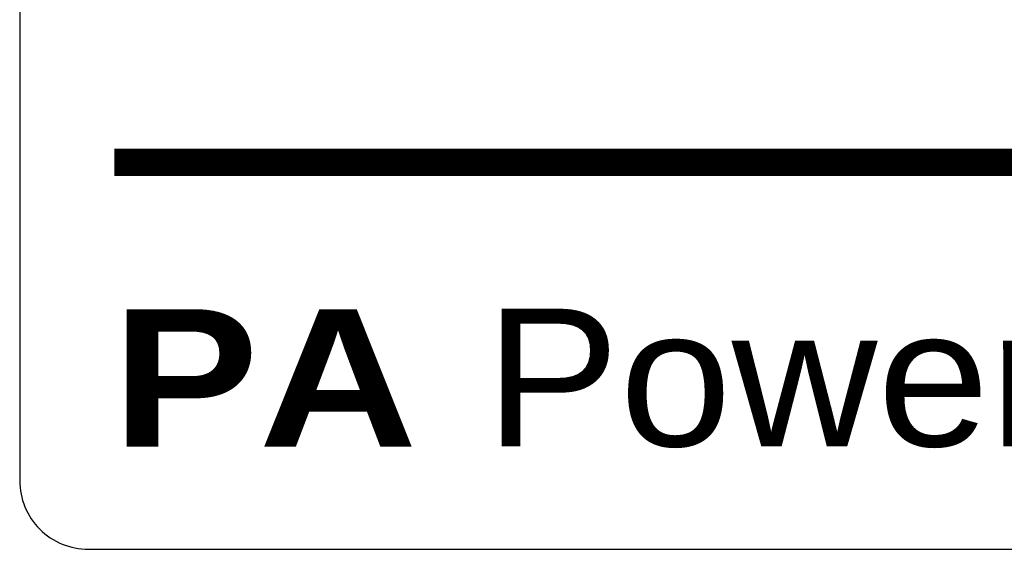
# Model space of a CAD drawing. Extents: x -71 to 52, y -13 to 68.
# Tile 67 of 81: x 38.501 to 39.217, y 53.269 to 53.654. Entities that reach past the tile are written whole.
import ezdxf

# ---------------------------------------------------------------- set-up
doc = ezdxf.new("R2010")
doc.units = 0
doc.header["$LTSCALE"] = 1.21
doc.header["$MEASUREMENT"] = 0
doc.layers.get('0').update_dxf_attribs({"linetype": 'CONTINUOUS'})
doc.layers.add('DIECUT', color=161, linetype='CONTINUOUS')
doc.layers.add('Light Gray', color=9, linetype='CONTINUOUS')
doc.styles.add('arial', font='ARIAL.TTF')
doc.styles.add('arial black', font='ariblk.TTF')

msp = doc.modelspace()

# ---------------------------------------------------------------- linework, layer by layer
at = {"layer": 'DIECUT', "flags": 128}
msp.add_lwpolyline([(39.71204, 54.03936), (38.55066, 54.03936, 0.414214), (38.50066, 53.98936), (38.50066, 53.31897, 0.414214), (38.55066, 53.26897), (39.71204, 53.26897, 0.414214), (39.76204, 53.31897), (39.76204, 53.98936, 0.414214)], format="xyb", close=True, dxfattribs=at)
msp.add_lwpolyline([(39.71204, 54.03936), (38.55066, 54.03936, 0.414214), (38.50066, 53.98936), (38.50066, 53.31897, 0.414214), (38.55066, 53.26897), (39.71204, 53.26897, 0.414214), (39.76204, 53.31897), (39.76204, 53.98936, 0.414214)], format="xyb", close=True, dxfattribs=at)
at = {"layer": 'Light Gray', "const_width": 0.02, "flags": 128}
msp.add_lwpolyline([(38.56938, 53.55047), (39.7049, 53.55047)], dxfattribs=at)

# ---------------------------------------------------------------- texts
at = {"style": 'arial', "width": 1.05}
msp.add_text('PowerStation', height=0.1, dxfattribs=at).set_placement((38.83915, 53.34394))
msp.add_text('PowerStation', height=0.1, dxfattribs=at).set_placement((38.83915, 53.34394))
at = {"style": 'arial black'}
msp.add_text('PA', height=0.1, dxfattribs=at).set_placement((38.56788, 53.34361))

doc.saveas('drawing.dxf')
